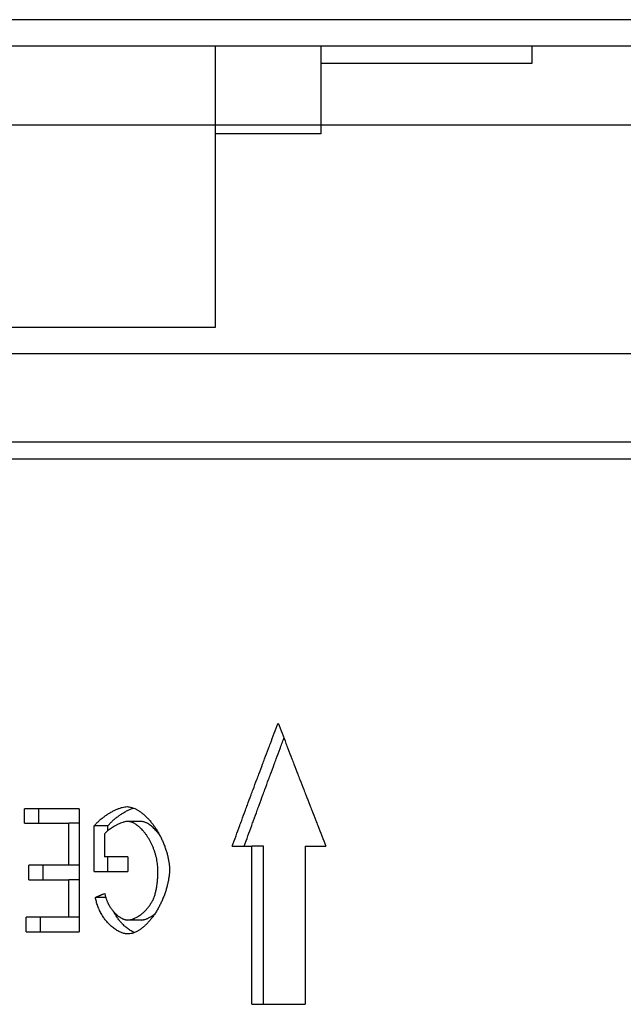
# Model space of a CAD drawing. Header units: millimetres. Extents: x 226749 to 325316, y -44191 to 40236.
# Tile 129 of 164: x 294120 to 294137, y 13235 to 13263. Entities that reach past the tile are written whole.
import ezdxf

# ---------------------------------------------------------------- set-up
doc = ezdxf.new("R2010")
doc.units = ezdxf.units.MM
doc.header["$LTSCALE"] = 100
doc.layers.add('K_URZĄDZENIA', color=4, linetype='Continuous')

# ---------------------------------------------------------------- blocks, each defined once
blk = doc.blocks.new('ZBIORNIK_RZUT')
at = {"layer": 'K_URZĄDZENIA'}
for p, q in [((148911.348, 96624.49), (148911.348, 96474.49)), ((148914.348, 96593.49), (148914.348, 96505.49)), ((148923.848, 96591.24), (148923.848, 96507.74)), ((148920.848, 96534.567), (148920.848, 96518.275)), ((148923.348, 96509.74), (148923.348, 96534.567)), ((148934.848, 96523.09), (148934.848, 96523.675)), ((148934.848, 96523.09), (148939.348, 96523.09)), ((148939.348, 96521.571), (148939.348, 96523.09)), ((148934.848, 96521.905), (148934.848, 96521.571)), ((148934.848, 96521.018), (148934.848, 96521.571)), ((148939.348, 96521.571), (148934.848, 96521.571)), ((148920.848, 96518.275), (148920.848, 96506.99)), ((148934.146, 96518.424), (148934.146, 96518.048)), ((148936.95, 96518.428), (148936.95, 96518.051)), ((148935.157, 96518.051), (148935.157, 96517.385)), ((148935.157, 96518.051), (148935.571, 96518.051)), ((148935.571, 96517.097), (148935.571, 96518.051)), ((148934.274, 96517.485), (148934.274, 96517.097)), ((148936.307, 96517.424), (148936.307, 96517.131)), ((148934.509, 96517.385), (148935.157, 96517.385)), ((148935.571, 96517.097), (148934.274, 96517.097)), ((148933.786, 96516.664), (148933.786, 96515.114)), ((148933.786, 96516.664), (148937.286, 96516.664)), ((148934.2, 96516.664), (148934.2, 96516.379)), ((148935.389, 96516.664), (148935.389, 96516.379)), ((148935.803, 96516.664), (148935.803, 96516.379)), ((148936.873, 96516.664), (148936.873, 96516.379)), ((148937.286, 96515.159), (148937.286, 96516.664)), ((148934.2, 96515.114), (148934.2, 96516.379)), ((148935.389, 96516.379), (148934.2, 96516.379)), ((148935.389, 96516.379), (148935.389, 96515.234)), ((148935.803, 96515.234), (148935.803, 96516.379)), ((148936.873, 96516.379), (148935.803, 96516.379)), ((148936.873, 96516.379), (148936.873, 96515.159)), ((148935.803, 96515.234), (148935.389, 96515.234)), ((148934.2, 96515.114), (148933.786, 96515.114)), ((148937.286, 96515.159), (148936.873, 96515.159))]:
    blk.add_line(p, q, dxfattribs=at)
for points, knots in [([(148931.348, 96522.323), (148931.445, 96522.359), (148931.542, 96522.396), (148931.639, 96522.433), (148931.736, 96522.47), (148931.834, 96522.508), (148931.931, 96522.545), (148931.979, 96522.563), (148932.028, 96522.582), (148932.077, 96522.6), (148932.174, 96522.638), (148932.271, 96522.675), (148932.368, 96522.712), (148932.417, 96522.731), (148932.466, 96522.749), (148932.514, 96522.768), (148932.611, 96522.805), (148932.709, 96522.843), (148932.806, 96522.88), (148932.854, 96522.899), (148932.903, 96522.918), (148932.952, 96522.937), (148933.049, 96522.974), (148933.146, 96523.012), (148933.243, 96523.049), (148933.292, 96523.068), (148933.341, 96523.087), (148933.389, 96523.106), (148933.486, 96523.143), (148933.584, 96523.181), (148933.681, 96523.219), (148933.729, 96523.238), (148933.778, 96523.257), (148933.827, 96523.276), (148933.924, 96523.313), (148934.021, 96523.351), (148934.118, 96523.389), (148934.167, 96523.408), (148934.216, 96523.427), (148934.264, 96523.446), (148934.361, 96523.484), (148934.459, 96523.522), (148934.556, 96523.56), (148934.653, 96523.599), (148934.75, 96523.637), (148934.848, 96523.675)], [0, 0, 0, 0, 0.0326093, 0.0326093, 0.0326093, 0.0652186, 0.0652186, 0.0652186, 0.0815233, 0.0815233, 0.0815233, 0.1141326, 0.1141326, 0.1141326, 0.1304373, 0.1304373, 0.1304373, 0.1630466, 0.1630466, 0.1630466, 0.1793513, 0.1793513, 0.1793513, 0.2119606, 0.2119606, 0.2119606, 0.2282653, 0.2282653, 0.2282653, 0.2608746, 0.2608746, 0.2608746, 0.2771793, 0.2771793, 0.2771793, 0.3097886, 0.3097886, 0.3097886, 0.3260932, 0.3260932, 0.3260932, 0.3587026, 0.3587026, 0.3587026, 0.3913119, 0.3913119, 0.3913119, 0.3913119]), ([(148934.848, 96521.359), (148934.75, 96521.394), (148934.653, 96521.429), (148934.556, 96521.465), (148934.459, 96521.5), (148934.361, 96521.535), (148934.264, 96521.57), (148934.216, 96521.588), (148934.167, 96521.606), (148934.118, 96521.624), (148934.021, 96521.659), (148933.924, 96521.694), (148933.827, 96521.73), (148933.778, 96521.748), (148933.729, 96521.765), (148933.681, 96521.783), (148933.584, 96521.819), (148933.486, 96521.854), (148933.389, 96521.89), (148933.341, 96521.908), (148933.292, 96521.926), (148933.243, 96521.944), (148933.146, 96521.98), (148933.049, 96522.015), (148932.952, 96522.051), (148932.903, 96522.069), (148932.854, 96522.087), (148932.806, 96522.105), (148932.709, 96522.141), (148932.611, 96522.177), (148932.514, 96522.213), (148932.466, 96522.231), (148932.417, 96522.249), (148932.368, 96522.267), (148932.271, 96522.303), (148932.174, 96522.339), (148932.077, 96522.375), (148932.028, 96522.394), (148931.979, 96522.412), (148931.931, 96522.43), (148931.88, 96522.449), (148931.829, 96522.468), (148931.779, 96522.487)], [0, 0, 0, 0, 0.0326093, 0.0326093, 0.0326093, 0.0652186, 0.0652186, 0.0652186, 0.0815233, 0.0815233, 0.0815233, 0.1141326, 0.1141326, 0.1141326, 0.1304373, 0.1304373, 0.1304373, 0.1630466, 0.1630466, 0.1630466, 0.1793513, 0.1793513, 0.1793513, 0.2119606, 0.2119606, 0.2119606, 0.2282653, 0.2282653, 0.2282653, 0.2608746, 0.2608746, 0.2608746, 0.2771793, 0.2771793, 0.2771793, 0.3097886, 0.3097886, 0.3097886, 0.3260932, 0.3260932, 0.3260932, 0.3431182, 0.3431182, 0.3431182, 0.3431182]), ([(148934.848, 96521.018), (148934.75, 96521.054), (148934.653, 96521.089), (148934.556, 96521.125), (148934.459, 96521.161), (148934.361, 96521.196), (148934.264, 96521.232), (148934.216, 96521.25), (148934.167, 96521.268), (148934.118, 96521.286), (148934.021, 96521.322), (148933.924, 96521.357), (148933.827, 96521.393), (148933.778, 96521.411), (148933.729, 96521.429), (148933.681, 96521.447), (148933.584, 96521.483), (148933.486, 96521.519), (148933.389, 96521.556), (148933.341, 96521.574), (148933.292, 96521.592), (148933.243, 96521.61), (148933.146, 96521.646), (148933.049, 96521.682), (148932.952, 96521.719), (148932.903, 96521.737), (148932.854, 96521.755), (148932.806, 96521.773), (148932.709, 96521.809), (148932.611, 96521.846), (148932.514, 96521.882), (148932.466, 96521.901), (148932.417, 96521.919), (148932.368, 96521.937), (148932.271, 96521.974), (148932.174, 96522.01), (148932.077, 96522.047), (148932.028, 96522.065), (148931.979, 96522.083), (148931.931, 96522.102), (148931.834, 96522.138), (148931.736, 96522.175), (148931.639, 96522.212), (148931.542, 96522.249), (148931.445, 96522.286), (148931.348, 96522.323)], [0, 0, 0, 0, 0.0326093, 0.0326093, 0.0326093, 0.0652186, 0.0652186, 0.0652186, 0.0815233, 0.0815233, 0.0815233, 0.1141326, 0.1141326, 0.1141326, 0.1304373, 0.1304373, 0.1304373, 0.1630466, 0.1630466, 0.1630466, 0.1793513, 0.1793513, 0.1793513, 0.2119606, 0.2119606, 0.2119606, 0.2282653, 0.2282653, 0.2282653, 0.2608746, 0.2608746, 0.2608746, 0.2771793, 0.2771793, 0.2771793, 0.3097886, 0.3097886, 0.3097886, 0.3260932, 0.3260932, 0.3260932, 0.3587026, 0.3587026, 0.3587026, 0.3913119, 0.3913119, 0.3913119, 0.3913119]), ([(148933.727, 96518.03), (148933.727, 96518.049), (148933.729, 96518.069), (148933.732, 96518.089), (148933.735, 96518.109), (148933.74, 96518.13), (148933.746, 96518.151), (148933.749, 96518.162), (148933.752, 96518.173), (148933.756, 96518.184), (148933.764, 96518.206), (148933.773, 96518.228), (148933.783, 96518.25), (148933.788, 96518.262), (148933.794, 96518.273), (148933.8, 96518.285), (148933.812, 96518.307), (148933.825, 96518.331), (148933.84, 96518.354), (148933.847, 96518.366), (148933.855, 96518.377), (148933.863, 96518.389), (148933.879, 96518.412), (148933.896, 96518.436), (148933.915, 96518.459), (148933.924, 96518.471), (148933.934, 96518.483), (148933.944, 96518.495), (148933.964, 96518.518), (148933.985, 96518.542), (148934.007, 96518.565), (148934.018, 96518.576), (148934.03, 96518.588), (148934.041, 96518.6), (148934.065, 96518.623), (148934.089, 96518.645), (148934.115, 96518.668), (148934.128, 96518.679), (148934.141, 96518.69), (148934.154, 96518.701), (148934.181, 96518.724), (148934.208, 96518.746), (148934.237, 96518.767), (148934.251, 96518.778), (148934.266, 96518.788), (148934.28, 96518.799), (148934.31, 96518.82), (148934.34, 96518.84), (148934.371, 96518.86), (148934.386, 96518.87), (148934.402, 96518.88), (148934.418, 96518.889), (148934.45, 96518.909), (148934.482, 96518.927), (148934.515, 96518.945), (148934.531, 96518.954), (148934.548, 96518.963), (148934.564, 96518.972), (148934.598, 96518.989), (148934.632, 96519.006), (148934.666, 96519.022), (148934.683, 96519.03), (148934.7, 96519.037), (148934.718, 96519.045), (148934.752, 96519.06), (148934.787, 96519.074), (148934.822, 96519.088), (148934.839, 96519.095), (148934.857, 96519.101), (148934.875, 96519.107), (148934.91, 96519.12), (148934.945, 96519.132), (148934.98, 96519.143), (148934.997, 96519.148), (148935.015, 96519.153), (148935.032, 96519.158), (148935.067, 96519.168), (148935.102, 96519.177), (148935.136, 96519.185), (148935.153, 96519.189), (148935.171, 96519.193), (148935.187, 96519.196), (148935.221, 96519.203), (148935.255, 96519.21), (148935.288, 96519.215), (148935.304, 96519.217), (148935.321, 96519.219), (148935.337, 96519.221), (148935.369, 96519.226), (148935.401, 96519.229), (148935.431, 96519.231), (148935.462, 96519.233), (148935.492, 96519.234), (148935.52, 96519.234)], [0, 0, 0, 0, 0.041667, 0.041667, 0.041667, 0.083333, 0.083333, 0.083333, 0.104167, 0.104167, 0.104167, 0.145833, 0.145833, 0.145833, 0.166667, 0.166667, 0.166667, 0.208333, 0.208333, 0.208333, 0.229167, 0.229167, 0.229167, 0.270833, 0.270833, 0.270833, 0.291667, 0.291667, 0.291667, 0.333333, 0.333333, 0.333333, 0.354167, 0.354167, 0.354167, 0.395833, 0.395833, 0.395833, 0.416667, 0.416667, 0.416667, 0.458333, 0.458333, 0.458333, 0.479167, 0.479167, 0.479167, 0.520833, 0.520833, 0.520833, 0.541667, 0.541667, 0.541667, 0.583333, 0.583333, 0.583333, 0.604167, 0.604167, 0.604167, 0.645833, 0.645833, 0.645833, 0.666667, 0.666667, 0.666667, 0.708333, 0.708333, 0.708333, 0.729167, 0.729167, 0.729167, 0.770833, 0.770833, 0.770833, 0.791667, 0.791667, 0.791667, 0.833333, 0.833333, 0.833333, 0.854167, 0.854167, 0.854167, 0.895833, 0.895833, 0.895833, 0.916667, 0.916667, 0.916667, 0.958333, 0.958333, 0.958333, 1, 1, 1, 1]), ([(148935.52, 96519.234), (148935.549, 96519.234), (148935.578, 96519.233), (148935.609, 96519.231), (148935.64, 96519.229), (148935.672, 96519.226), (148935.705, 96519.222), (148935.721, 96519.22), (148935.737, 96519.217), (148935.754, 96519.215), (148935.788, 96519.21), (148935.822, 96519.204), (148935.857, 96519.197), (148935.874, 96519.193), (148935.892, 96519.19), (148935.909, 96519.186), (148935.944, 96519.178), (148935.98, 96519.169), (148936.016, 96519.159), (148936.034, 96519.154), (148936.052, 96519.149), (148936.07, 96519.144), (148936.106, 96519.133), (148936.142, 96519.122), (148936.178, 96519.11), (148936.196, 96519.103), (148936.214, 96519.097), (148936.232, 96519.091), (148936.268, 96519.077), (148936.304, 96519.063), (148936.34, 96519.049), (148936.358, 96519.041), (148936.375, 96519.034), (148936.393, 96519.026), (148936.428, 96519.011), (148936.463, 96518.994), (148936.497, 96518.977), (148936.515, 96518.969), (148936.532, 96518.96), (148936.549, 96518.952), (148936.582, 96518.934), (148936.616, 96518.916), (148936.648, 96518.897), (148936.664, 96518.888), (148936.681, 96518.878), (148936.696, 96518.868), (148936.728, 96518.849), (148936.759, 96518.829), (148936.789, 96518.809), (148936.804, 96518.799), (148936.819, 96518.788), (148936.834, 96518.778), (148936.863, 96518.757), (148936.891, 96518.736), (148936.918, 96518.714), (148936.932, 96518.704), (148936.945, 96518.693), (148936.958, 96518.682), (148936.984, 96518.66), (148937.009, 96518.638), (148937.033, 96518.615), (148937.045, 96518.604), (148937.056, 96518.593), (148937.068, 96518.581), (148937.09, 96518.559), (148937.112, 96518.536), (148937.132, 96518.513), (148937.142, 96518.501), (148937.152, 96518.49), (148937.161, 96518.478), (148937.18, 96518.455), (148937.197, 96518.432), (148937.213, 96518.409), (148937.221, 96518.398), (148937.229, 96518.386), (148937.236, 96518.375), (148937.251, 96518.352), (148937.264, 96518.329), (148937.276, 96518.307), (148937.282, 96518.296), (148937.288, 96518.284), (148937.293, 96518.273), (148937.303, 96518.251), (148937.312, 96518.229), (148937.32, 96518.207), (148937.323, 96518.196), (148937.327, 96518.185), (148937.33, 96518.175), (148937.336, 96518.153), (148937.34, 96518.133), (148937.343, 96518.112), (148937.346, 96518.092), (148937.348, 96518.072), (148937.348, 96518.053)], [0, 0, 0, 0, 0.041667, 0.041667, 0.041667, 0.083333, 0.083333, 0.083333, 0.104167, 0.104167, 0.104167, 0.145833, 0.145833, 0.145833, 0.166667, 0.166667, 0.166667, 0.208333, 0.208333, 0.208333, 0.229167, 0.229167, 0.229167, 0.270833, 0.270833, 0.270833, 0.291667, 0.291667, 0.291667, 0.333333, 0.333333, 0.333333, 0.354167, 0.354167, 0.354167, 0.395833, 0.395833, 0.395833, 0.416667, 0.416667, 0.416667, 0.458333, 0.458333, 0.458333, 0.479167, 0.479167, 0.479167, 0.520833, 0.520833, 0.520833, 0.541667, 0.541667, 0.541667, 0.583333, 0.583333, 0.583333, 0.604167, 0.604167, 0.604167, 0.645833, 0.645833, 0.645833, 0.666667, 0.666667, 0.666667, 0.708333, 0.708333, 0.708333, 0.729167, 0.729167, 0.729167, 0.770833, 0.770833, 0.770833, 0.791667, 0.791667, 0.791667, 0.833333, 0.833333, 0.833333, 0.854167, 0.854167, 0.854167, 0.895833, 0.895833, 0.895833, 0.916667, 0.916667, 0.916667, 0.958333, 0.958333, 0.958333, 1, 1, 1, 1]), ([(148934.579, 96518.979), (148934.568, 96518.973), (148934.558, 96518.966), (148934.549, 96518.959), (148934.537, 96518.952), (148934.527, 96518.944), (148934.516, 96518.937), (148934.495, 96518.921), (148934.474, 96518.906), (148934.454, 96518.89), (148934.445, 96518.882), (148934.435, 96518.874), (148934.425, 96518.866), (148934.407, 96518.85), (148934.388, 96518.834), (148934.371, 96518.818), (148934.363, 96518.81), (148934.354, 96518.801), (148934.346, 96518.793), (148934.33, 96518.777), (148934.315, 96518.76), (148934.3, 96518.744), (148934.293, 96518.736), (148934.286, 96518.727), (148934.279, 96518.719), (148934.266, 96518.702), (148934.253, 96518.686), (148934.242, 96518.67), (148934.236, 96518.661), (148934.231, 96518.653), (148934.225, 96518.645), (148934.215, 96518.629), (148934.205, 96518.613), (148934.197, 96518.597), (148934.193, 96518.589), (148934.189, 96518.581), (148934.185, 96518.573), (148934.178, 96518.558), (148934.171, 96518.543), (148934.166, 96518.528), (148934.163, 96518.52), (148934.161, 96518.513), (148934.159, 96518.506), (148934.155, 96518.491), (148934.152, 96518.477), (148934.149, 96518.463), (148934.147, 96518.45), (148934.146, 96518.437), (148934.146, 96518.424)], [0.5021936, 0.5021936, 0.5021936, 0.5021936, 0.5208333, 0.5208333, 0.5208333, 0.5416667, 0.5416667, 0.5416667, 0.5833333, 0.5833333, 0.5833333, 0.6041667, 0.6041667, 0.6041667, 0.6458333, 0.6458333, 0.6458333, 0.6666667, 0.6666667, 0.6666667, 0.7083333, 0.7083333, 0.7083333, 0.7291667, 0.7291667, 0.7291667, 0.7708333, 0.7708333, 0.7708333, 0.7916667, 0.7916667, 0.7916667, 0.8333333, 0.8333333, 0.8333333, 0.8541667, 0.8541667, 0.8541667, 0.8958333, 0.8958333, 0.8958333, 0.9166667, 0.9166667, 0.9166667, 0.9583333, 0.9583333, 0.9583333, 1, 1, 1, 1]), ([(148935.549, 96518.907), (148935.524, 96518.907), (148935.497, 96518.906), (148935.47, 96518.904), (148935.443, 96518.903), (148935.416, 96518.901), (148935.388, 96518.898), (148935.374, 96518.896), (148935.36, 96518.894), (148935.346, 96518.893), (148935.318, 96518.889), (148935.29, 96518.884), (148935.262, 96518.879), (148935.248, 96518.877), (148935.234, 96518.874), (148935.219, 96518.871), (148935.191, 96518.865), (148935.163, 96518.858), (148935.134, 96518.851), (148935.12, 96518.847), (148935.106, 96518.844), (148935.092, 96518.84), (148935.063, 96518.832), (148935.035, 96518.823), (148935.007, 96518.814), (148934.993, 96518.809), (148934.979, 96518.804), (148934.966, 96518.799), (148934.938, 96518.79), (148934.911, 96518.779), (148934.883, 96518.768), (148934.87, 96518.763), (148934.857, 96518.757), (148934.843, 96518.751), (148934.817, 96518.74), (148934.79, 96518.727), (148934.765, 96518.715), (148934.752, 96518.708), (148934.739, 96518.702), (148934.726, 96518.695), (148934.701, 96518.682), (148934.676, 96518.669), (148934.652, 96518.655), (148934.64, 96518.648), (148934.628, 96518.641), (148934.617, 96518.633), (148934.593, 96518.619), (148934.571, 96518.604), (148934.549, 96518.589), (148934.537, 96518.582), (148934.527, 96518.574), (148934.516, 96518.566), (148934.495, 96518.551), (148934.474, 96518.535), (148934.454, 96518.519), (148934.445, 96518.511), (148934.435, 96518.503), (148934.425, 96518.495), (148934.407, 96518.479), (148934.388, 96518.462), (148934.371, 96518.446), (148934.363, 96518.438), (148934.354, 96518.429), (148934.346, 96518.421), (148934.33, 96518.404), (148934.315, 96518.388), (148934.3, 96518.371), (148934.293, 96518.363), (148934.286, 96518.354), (148934.279, 96518.346), (148934.266, 96518.329), (148934.253, 96518.313), (148934.242, 96518.296), (148934.236, 96518.288), (148934.231, 96518.28), (148934.225, 96518.271), (148934.215, 96518.255), (148934.205, 96518.239), (148934.197, 96518.223), (148934.193, 96518.215), (148934.189, 96518.207), (148934.185, 96518.199), (148934.178, 96518.183), (148934.171, 96518.167), (148934.166, 96518.152), (148934.163, 96518.145), (148934.161, 96518.137), (148934.159, 96518.13), (148934.155, 96518.115), (148934.152, 96518.101), (148934.149, 96518.087), (148934.147, 96518.074), (148934.146, 96518.06), (148934.146, 96518.048)], [0, 0, 0, 0, 0.041667, 0.041667, 0.041667, 0.083333, 0.083333, 0.083333, 0.104167, 0.104167, 0.104167, 0.145833, 0.145833, 0.145833, 0.166667, 0.166667, 0.166667, 0.208333, 0.208333, 0.208333, 0.229167, 0.229167, 0.229167, 0.270833, 0.270833, 0.270833, 0.291667, 0.291667, 0.291667, 0.333333, 0.333333, 0.333333, 0.354167, 0.354167, 0.354167, 0.395833, 0.395833, 0.395833, 0.416667, 0.416667, 0.416667, 0.458333, 0.458333, 0.458333, 0.479167, 0.479167, 0.479167, 0.520833, 0.520833, 0.520833, 0.541667, 0.541667, 0.541667, 0.583333, 0.583333, 0.583333, 0.604167, 0.604167, 0.604167, 0.645833, 0.645833, 0.645833, 0.666667, 0.666667, 0.666667, 0.708333, 0.708333, 0.708333, 0.729167, 0.729167, 0.729167, 0.770833, 0.770833, 0.770833, 0.791667, 0.791667, 0.791667, 0.833333, 0.833333, 0.833333, 0.854167, 0.854167, 0.854167, 0.895833, 0.895833, 0.895833, 0.916667, 0.916667, 0.916667, 0.958333, 0.958333, 0.958333, 1, 1, 1, 1]), ([(148936.254, 96518.816), (148936.236, 96518.821), (148936.217, 96518.826), (148936.199, 96518.831), (148936.181, 96518.835), (148936.162, 96518.84), (148936.144, 96518.844), (148936.134, 96518.846), (148936.125, 96518.848), (148936.116, 96518.85), (148936.097, 96518.854), (148936.078, 96518.858), (148936.059, 96518.861), (148936.05, 96518.863), (148936.04, 96518.865), (148936.031, 96518.866), (148936.012, 96518.87), (148935.993, 96518.873), (148935.973, 96518.876), (148935.964, 96518.877), (148935.954, 96518.879), (148935.944, 96518.88), (148935.925, 96518.883), (148935.905, 96518.885), (148935.886, 96518.888), (148935.876, 96518.889), (148935.866, 96518.89), (148935.856, 96518.891), (148935.836, 96518.893), (148935.816, 96518.895), (148935.796, 96518.897), (148935.786, 96518.897), (148935.776, 96518.898), (148935.766, 96518.899), (148935.736, 96518.901), (148935.705, 96518.903), (148935.674, 96518.904), (148935.633, 96518.906), (148935.592, 96518.907), (148935.549, 96518.907)], [0, 0, 0, 0, 0.083333, 0.083333, 0.083333, 0.166667, 0.166667, 0.166667, 0.208333, 0.208333, 0.208333, 0.291667, 0.291667, 0.291667, 0.333333, 0.333333, 0.333333, 0.416667, 0.416667, 0.416667, 0.458333, 0.458333, 0.458333, 0.541667, 0.541667, 0.541667, 0.583333, 0.583333, 0.583333, 0.666667, 0.666667, 0.666667, 0.708333, 0.708333, 0.708333, 0.833333, 0.833333, 0.833333, 1, 1, 1, 1]), ([(148936.95, 96518.051), (148936.95, 96518.063), (148936.949, 96518.075), (148936.948, 96518.087), (148936.947, 96518.099), (148936.945, 96518.112), (148936.942, 96518.125), (148936.941, 96518.131), (148936.939, 96518.137), (148936.938, 96518.144), (148936.935, 96518.157), (148936.931, 96518.17), (148936.926, 96518.183), (148936.924, 96518.19), (148936.922, 96518.197), (148936.919, 96518.203), (148936.914, 96518.217), (148936.909, 96518.23), (148936.903, 96518.244), (148936.9, 96518.251), (148936.897, 96518.257), (148936.893, 96518.264), (148936.887, 96518.278), (148936.879, 96518.292), (148936.872, 96518.305), (148936.868, 96518.312), (148936.864, 96518.319), (148936.86, 96518.326), (148936.852, 96518.34), (148936.843, 96518.353), (148936.834, 96518.367), (148936.83, 96518.374), (148936.825, 96518.38), (148936.82, 96518.387), (148936.811, 96518.4), (148936.801, 96518.414), (148936.791, 96518.427), (148936.786, 96518.434), (148936.78, 96518.44), (148936.775, 96518.447), (148936.764, 96518.46), (148936.753, 96518.473), (148936.742, 96518.486), (148936.736, 96518.492), (148936.731, 96518.498), (148936.725, 96518.504), (148936.713, 96518.517), (148936.701, 96518.529), (148936.689, 96518.541), (148936.683, 96518.547), (148936.677, 96518.553), (148936.671, 96518.559), (148936.658, 96518.571), (148936.646, 96518.583), (148936.633, 96518.594), (148936.626, 96518.599), (148936.62, 96518.605), (148936.613, 96518.61), (148936.6, 96518.621), (148936.587, 96518.632), (148936.574, 96518.642), (148936.568, 96518.647), (148936.561, 96518.652), (148936.554, 96518.657), (148936.541, 96518.667), (148936.528, 96518.677), (148936.514, 96518.686), (148936.508, 96518.69), (148936.501, 96518.695), (148936.494, 96518.699), (148936.481, 96518.708), (148936.468, 96518.716), (148936.454, 96518.724), (148936.448, 96518.728), (148936.441, 96518.732), (148936.435, 96518.736), (148936.421, 96518.744), (148936.408, 96518.751), (148936.395, 96518.757), (148936.389, 96518.761), (148936.383, 96518.764), (148936.376, 96518.767), (148936.364, 96518.773), (148936.351, 96518.779), (148936.339, 96518.785), (148936.333, 96518.787), (148936.327, 96518.79), (148936.321, 96518.792), (148936.309, 96518.797), (148936.297, 96518.802), (148936.286, 96518.806), (148936.275, 96518.81), (148936.264, 96518.813), (148936.254, 96518.816)], [0, 0, 0, 0, 0.041667, 0.041667, 0.041667, 0.083333, 0.083333, 0.083333, 0.104167, 0.104167, 0.104167, 0.145833, 0.145833, 0.145833, 0.166667, 0.166667, 0.166667, 0.208333, 0.208333, 0.208333, 0.229167, 0.229167, 0.229167, 0.270833, 0.270833, 0.270833, 0.291667, 0.291667, 0.291667, 0.333333, 0.333333, 0.333333, 0.354167, 0.354167, 0.354167, 0.395833, 0.395833, 0.395833, 0.416667, 0.416667, 0.416667, 0.458333, 0.458333, 0.458333, 0.479167, 0.479167, 0.479167, 0.520833, 0.520833, 0.520833, 0.541667, 0.541667, 0.541667, 0.583333, 0.583333, 0.583333, 0.604167, 0.604167, 0.604167, 0.645833, 0.645833, 0.645833, 0.666667, 0.666667, 0.666667, 0.708333, 0.708333, 0.708333, 0.729167, 0.729167, 0.729167, 0.770833, 0.770833, 0.770833, 0.791667, 0.791667, 0.791667, 0.833333, 0.833333, 0.833333, 0.854167, 0.854167, 0.854167, 0.895833, 0.895833, 0.895833, 0.916667, 0.916667, 0.916667, 0.958333, 0.958333, 0.958333, 1, 1, 1, 1]), ([(148936.95, 96518.428), (148936.95, 96518.439), (148936.949, 96518.451), (148936.948, 96518.463), (148936.947, 96518.475), (148936.945, 96518.488), (148936.942, 96518.5), (148936.941, 96518.507), (148936.939, 96518.513), (148936.938, 96518.519), (148936.935, 96518.532), (148936.931, 96518.545), (148936.926, 96518.558), (148936.924, 96518.565), (148936.922, 96518.571), (148936.919, 96518.578), (148936.914, 96518.591), (148936.909, 96518.605), (148936.903, 96518.618), (148936.9, 96518.625), (148936.897, 96518.632), (148936.893, 96518.638), (148936.887, 96518.652), (148936.879, 96518.665), (148936.872, 96518.679), (148936.868, 96518.686), (148936.864, 96518.692), (148936.86, 96518.699), (148936.852, 96518.713), (148936.843, 96518.726), (148936.834, 96518.739), (148936.83, 96518.746), (148936.825, 96518.753), (148936.82, 96518.759), (148936.811, 96518.773), (148936.801, 96518.786), (148936.791, 96518.799), (148936.786, 96518.806), (148936.78, 96518.812), (148936.775, 96518.818)], [0, 0, 0, 0, 0.0416667, 0.0416667, 0.0416667, 0.0833333, 0.0833333, 0.0833333, 0.1041667, 0.1041667, 0.1041667, 0.1458333, 0.1458333, 0.1458333, 0.1666667, 0.1666667, 0.1666667, 0.2083333, 0.2083333, 0.2083333, 0.2291667, 0.2291667, 0.2291667, 0.2708333, 0.2708333, 0.2708333, 0.2916667, 0.2916667, 0.2916667, 0.3333333, 0.3333333, 0.3333333, 0.3541667, 0.3541667, 0.3541667, 0.3958333, 0.3958333, 0.3958333, 0.416332, 0.416332, 0.416332, 0.416332]), ([(148937.306, 96518.243), (148937.3, 96518.227), (148937.293, 96518.212), (148937.286, 96518.197), (148937.282, 96518.189), (148937.278, 96518.18), (148937.273, 96518.172), (148937.264, 96518.155), (148937.255, 96518.138), (148937.245, 96518.122), (148937.24, 96518.113), (148937.234, 96518.105), (148937.229, 96518.097), (148937.218, 96518.08), (148937.206, 96518.063), (148937.194, 96518.047), (148937.188, 96518.038), (148937.182, 96518.03), (148937.175, 96518.022), (148937.163, 96518.006), (148937.149, 96517.989), (148937.135, 96517.973), (148937.128, 96517.965), (148937.121, 96517.957), (148937.113, 96517.949), (148937.099, 96517.934), (148937.084, 96517.918), (148937.068, 96517.903), (148937.06, 96517.895), (148937.052, 96517.887), (148937.044, 96517.88), (148937.028, 96517.865), (148937.011, 96517.85), (148936.994, 96517.835), (148936.985, 96517.828), (148936.976, 96517.821), (148936.967, 96517.814), (148936.95, 96517.8), (148936.932, 96517.786), (148936.913, 96517.773), (148936.904, 96517.766), (148936.895, 96517.76), (148936.885, 96517.753), (148936.866, 96517.74), (148936.847, 96517.728), (148936.828, 96517.716), (148936.818, 96517.71), (148936.808, 96517.704), (148936.798, 96517.698), (148936.779, 96517.687), (148936.759, 96517.675), (148936.738, 96517.665), (148936.735, 96517.663), (148936.731, 96517.661), (148936.728, 96517.659)], [0.1699777, 0.1699777, 0.1699777, 0.1699777, 0.2083333, 0.2083333, 0.2083333, 0.2291667, 0.2291667, 0.2291667, 0.2708333, 0.2708333, 0.2708333, 0.2916667, 0.2916667, 0.2916667, 0.3333333, 0.3333333, 0.3333333, 0.3541667, 0.3541667, 0.3541667, 0.3958333, 0.3958333, 0.3958333, 0.4166667, 0.4166667, 0.4166667, 0.4583333, 0.4583333, 0.4583333, 0.4791667, 0.4791667, 0.4791667, 0.5208333, 0.5208333, 0.5208333, 0.5416667, 0.5416667, 0.5416667, 0.5833333, 0.5833333, 0.5833333, 0.6041667, 0.6041667, 0.6041667, 0.6458333, 0.6458333, 0.6458333, 0.6666667, 0.6666667, 0.6666667, 0.7083333, 0.7083333, 0.7083333, 0.7156863, 0.7156863, 0.7156863, 0.7156863]), ([(148934.274, 96517.097), (148934.252, 96517.115), (148934.229, 96517.135), (148934.206, 96517.156), (148934.184, 96517.177), (148934.161, 96517.199), (148934.139, 96517.223), (148934.128, 96517.235), (148934.117, 96517.247), (148934.106, 96517.26), (148934.085, 96517.285), (148934.063, 96517.311), (148934.042, 96517.337), (148934.032, 96517.351), (148934.022, 96517.364), (148934.012, 96517.378), (148933.991, 96517.406), (148933.972, 96517.434), (148933.953, 96517.462), (148933.943, 96517.477), (148933.934, 96517.491), (148933.925, 96517.506), (148933.907, 96517.535), (148933.89, 96517.564), (148933.874, 96517.593), (148933.866, 96517.608), (148933.858, 96517.622), (148933.85, 96517.637), (148933.835, 96517.666), (148933.821, 96517.695), (148933.809, 96517.724), (148933.802, 96517.738), (148933.796, 96517.752), (148933.791, 96517.766), (148933.779, 96517.795), (148933.769, 96517.822), (148933.761, 96517.849), (148933.756, 96517.862), (148933.753, 96517.876), (148933.749, 96517.889), (148933.742, 96517.915), (148933.737, 96517.94), (148933.733, 96517.963), (148933.729, 96517.987), (148933.727, 96518.009), (148933.727, 96518.03)], [0, 0, 0, 0, 0.083333, 0.083333, 0.083333, 0.166667, 0.166667, 0.166667, 0.208333, 0.208333, 0.208333, 0.291667, 0.291667, 0.291667, 0.333333, 0.333333, 0.333333, 0.416667, 0.416667, 0.416667, 0.458333, 0.458333, 0.458333, 0.541667, 0.541667, 0.541667, 0.583333, 0.583333, 0.583333, 0.666667, 0.666667, 0.666667, 0.708333, 0.708333, 0.708333, 0.791667, 0.791667, 0.791667, 0.833333, 0.833333, 0.833333, 0.916667, 0.916667, 0.916667, 1, 1, 1, 1]), ([(148934.274, 96517.485), (148934.252, 96517.503), (148934.229, 96517.522), (148934.206, 96517.543), (148934.184, 96517.564), (148934.161, 96517.586), (148934.139, 96517.61), (148934.128, 96517.621), (148934.117, 96517.633), (148934.106, 96517.646), (148934.085, 96517.67), (148934.063, 96517.696), (148934.042, 96517.722), (148934.032, 96517.736), (148934.022, 96517.749), (148934.012, 96517.763), (148933.991, 96517.79), (148933.972, 96517.818), (148933.953, 96517.846), (148933.943, 96517.86), (148933.934, 96517.874), (148933.925, 96517.889), (148933.907, 96517.917), (148933.89, 96517.946), (148933.874, 96517.975), (148933.866, 96517.989), (148933.858, 96518.004), (148933.85, 96518.018), (148933.835, 96518.047), (148933.821, 96518.076), (148933.809, 96518.104), (148933.802, 96518.118), (148933.796, 96518.132), (148933.791, 96518.146), (148933.782, 96518.168), (148933.774, 96518.19), (148933.766, 96518.211)], [0, 0, 0, 0, 0.0833333, 0.0833333, 0.0833333, 0.1666667, 0.1666667, 0.1666667, 0.2083333, 0.2083333, 0.2083333, 0.2916667, 0.2916667, 0.2916667, 0.3333333, 0.3333333, 0.3333333, 0.4166667, 0.4166667, 0.4166667, 0.4583333, 0.4583333, 0.4583333, 0.5416667, 0.5416667, 0.5416667, 0.5833333, 0.5833333, 0.5833333, 0.6666667, 0.6666667, 0.6666667, 0.7083333, 0.7083333, 0.7083333, 0.7743166, 0.7743166, 0.7743166, 0.7743166]), ([(148934.146, 96518.048), (148934.146, 96518.031), (148934.148, 96518.014), (148934.151, 96517.995), (148934.154, 96517.976), (148934.158, 96517.956), (148934.164, 96517.936), (148934.167, 96517.926), (148934.17, 96517.916), (148934.173, 96517.905), (148934.18, 96517.884), (148934.188, 96517.863), (148934.197, 96517.841), (148934.202, 96517.83), (148934.206, 96517.819), (148934.211, 96517.808), (148934.221, 96517.786), (148934.232, 96517.764), (148934.243, 96517.742), (148934.249, 96517.731), (148934.254, 96517.72), (148934.26, 96517.709), (148934.272, 96517.687), (148934.285, 96517.666), (148934.298, 96517.644), (148934.304, 96517.634), (148934.31, 96517.624), (148934.317, 96517.613), (148934.33, 96517.593), (148934.343, 96517.573), (148934.357, 96517.554), (148934.364, 96517.544), (148934.37, 96517.535), (148934.377, 96517.526), (148934.391, 96517.508), (148934.404, 96517.491), (148934.417, 96517.475), (148934.424, 96517.468), (148934.43, 96517.46), (148934.437, 96517.453), (148934.45, 96517.438), (148934.462, 96517.425), (148934.474, 96517.414), (148934.487, 96517.403), (148934.498, 96517.393), (148934.509, 96517.385)], [0, 0, 0, 0, 0.083333, 0.083333, 0.083333, 0.166667, 0.166667, 0.166667, 0.208333, 0.208333, 0.208333, 0.291667, 0.291667, 0.291667, 0.333333, 0.333333, 0.333333, 0.416667, 0.416667, 0.416667, 0.458333, 0.458333, 0.458333, 0.541667, 0.541667, 0.541667, 0.583333, 0.583333, 0.583333, 0.666667, 0.666667, 0.666667, 0.708333, 0.708333, 0.708333, 0.791667, 0.791667, 0.791667, 0.833333, 0.833333, 0.833333, 0.916667, 0.916667, 0.916667, 1, 1, 1, 1]), ([(148936.192, 96517.395), (148936.207, 96517.398), (148936.222, 96517.401), (148936.237, 96517.405), (148936.252, 96517.408), (148936.267, 96517.412), (148936.283, 96517.417), (148936.29, 96517.419), (148936.298, 96517.421), (148936.305, 96517.423), (148936.321, 96517.428), (148936.336, 96517.433), (148936.351, 96517.438), (148936.359, 96517.441), (148936.366, 96517.443), (148936.374, 96517.446), (148936.389, 96517.452), (148936.404, 96517.458), (148936.419, 96517.464), (148936.427, 96517.467), (148936.434, 96517.47), (148936.442, 96517.474), (148936.457, 96517.481), (148936.472, 96517.488), (148936.487, 96517.495), (148936.494, 96517.499), (148936.501, 96517.502), (148936.509, 96517.506), (148936.523, 96517.514), (148936.538, 96517.522), (148936.552, 96517.53), (148936.559, 96517.534), (148936.566, 96517.539), (148936.573, 96517.543), (148936.587, 96517.552), (148936.601, 96517.561), (148936.615, 96517.57), (148936.621, 96517.574), (148936.628, 96517.579), (148936.635, 96517.584), (148936.648, 96517.593), (148936.661, 96517.603), (148936.674, 96517.613), (148936.68, 96517.618), (148936.686, 96517.623), (148936.693, 96517.629), (148936.705, 96517.639), (148936.717, 96517.649), (148936.729, 96517.66), (148936.735, 96517.666), (148936.74, 96517.671), (148936.746, 96517.676), (148936.757, 96517.687), (148936.768, 96517.699), (148936.779, 96517.71), (148936.784, 96517.715), (148936.79, 96517.721), (148936.795, 96517.727), (148936.805, 96517.738), (148936.815, 96517.75), (148936.824, 96517.762), (148936.829, 96517.767), (148936.833, 96517.773), (148936.838, 96517.779), (148936.847, 96517.791), (148936.855, 96517.803), (148936.863, 96517.815), (148936.867, 96517.821), (148936.871, 96517.827), (148936.874, 96517.833), (148936.882, 96517.845), (148936.889, 96517.856), (148936.895, 96517.868), (148936.898, 96517.874), (148936.902, 96517.88), (148936.904, 96517.886), (148936.91, 96517.898), (148936.916, 96517.91), (148936.921, 96517.921), (148936.923, 96517.927), (148936.925, 96517.933), (148936.927, 96517.939), (148936.932, 96517.95), (148936.935, 96517.962), (148936.938, 96517.973), (148936.94, 96517.978), (148936.941, 96517.984), (148936.942, 96517.989), (148936.945, 96518), (148936.947, 96518.011), (148936.948, 96518.021), (148936.949, 96518.032), (148936.95, 96518.042), (148936.95, 96518.051)], [0, 0, 0, 0, 0.041667, 0.041667, 0.041667, 0.083333, 0.083333, 0.083333, 0.104167, 0.104167, 0.104167, 0.145833, 0.145833, 0.145833, 0.166667, 0.166667, 0.166667, 0.208333, 0.208333, 0.208333, 0.229167, 0.229167, 0.229167, 0.270833, 0.270833, 0.270833, 0.291667, 0.291667, 0.291667, 0.333333, 0.333333, 0.333333, 0.354167, 0.354167, 0.354167, 0.395833, 0.395833, 0.395833, 0.416667, 0.416667, 0.416667, 0.458333, 0.458333, 0.458333, 0.479167, 0.479167, 0.479167, 0.520833, 0.520833, 0.520833, 0.541667, 0.541667, 0.541667, 0.583333, 0.583333, 0.583333, 0.604167, 0.604167, 0.604167, 0.645833, 0.645833, 0.645833, 0.666667, 0.666667, 0.666667, 0.708333, 0.708333, 0.708333, 0.729167, 0.729167, 0.729167, 0.770833, 0.770833, 0.770833, 0.791667, 0.791667, 0.791667, 0.833333, 0.833333, 0.833333, 0.854167, 0.854167, 0.854167, 0.895833, 0.895833, 0.895833, 0.916667, 0.916667, 0.916667, 0.958333, 0.958333, 0.958333, 1, 1, 1, 1]), ([(148937.348, 96518.053), (148937.348, 96518.039), (148937.347, 96518.025), (148937.345, 96518.01), (148937.343, 96517.995), (148937.341, 96517.98), (148937.337, 96517.964), (148937.336, 96517.957), (148937.334, 96517.949), (148937.332, 96517.941), (148937.328, 96517.925), (148937.323, 96517.909), (148937.317, 96517.892), (148937.314, 96517.884), (148937.311, 96517.876), (148937.308, 96517.868), (148937.301, 96517.851), (148937.294, 96517.834), (148937.286, 96517.818), (148937.282, 96517.809), (148937.278, 96517.801), (148937.273, 96517.792), (148937.264, 96517.775), (148937.255, 96517.758), (148937.245, 96517.742), (148937.24, 96517.733), (148937.234, 96517.725), (148937.229, 96517.716), (148937.218, 96517.699), (148937.206, 96517.682), (148937.194, 96517.666), (148937.188, 96517.657), (148937.182, 96517.649), (148937.175, 96517.641), (148937.163, 96517.624), (148937.149, 96517.608), (148937.135, 96517.591), (148937.128, 96517.583), (148937.121, 96517.575), (148937.113, 96517.567), (148937.099, 96517.551), (148937.084, 96517.535), (148937.068, 96517.52), (148937.06, 96517.512), (148937.052, 96517.504), (148937.044, 96517.497), (148937.028, 96517.481), (148937.011, 96517.466), (148936.994, 96517.452), (148936.985, 96517.444), (148936.976, 96517.437), (148936.967, 96517.43), (148936.95, 96517.416), (148936.932, 96517.402), (148936.913, 96517.389), (148936.904, 96517.382), (148936.895, 96517.375), (148936.885, 96517.369), (148936.866, 96517.356), (148936.847, 96517.343), (148936.828, 96517.331), (148936.818, 96517.325), (148936.808, 96517.319), (148936.798, 96517.313), (148936.779, 96517.301), (148936.759, 96517.29), (148936.738, 96517.279), (148936.728, 96517.274), (148936.718, 96517.268), (148936.708, 96517.263), (148936.688, 96517.253), (148936.667, 96517.243), (148936.646, 96517.234), (148936.636, 96517.229), (148936.626, 96517.225), (148936.615, 96517.22), (148936.595, 96517.212), (148936.574, 96517.204), (148936.553, 96517.196), (148936.542, 96517.192), (148936.532, 96517.188), (148936.522, 96517.185), (148936.501, 96517.178), (148936.48, 96517.171), (148936.459, 96517.165), (148936.449, 96517.162), (148936.439, 96517.159), (148936.428, 96517.157), (148936.408, 96517.151), (148936.387, 96517.146), (148936.367, 96517.142), (148936.347, 96517.138), (148936.327, 96517.134), (148936.307, 96517.131)], [0, 0, 0, 0, 0.041667, 0.041667, 0.041667, 0.083333, 0.083333, 0.083333, 0.104167, 0.104167, 0.104167, 0.145833, 0.145833, 0.145833, 0.166667, 0.166667, 0.166667, 0.208333, 0.208333, 0.208333, 0.229167, 0.229167, 0.229167, 0.270833, 0.270833, 0.270833, 0.291667, 0.291667, 0.291667, 0.333333, 0.333333, 0.333333, 0.354167, 0.354167, 0.354167, 0.395833, 0.395833, 0.395833, 0.416667, 0.416667, 0.416667, 0.458333, 0.458333, 0.458333, 0.479167, 0.479167, 0.479167, 0.520833, 0.520833, 0.520833, 0.541667, 0.541667, 0.541667, 0.583333, 0.583333, 0.583333, 0.604167, 0.604167, 0.604167, 0.645833, 0.645833, 0.645833, 0.666667, 0.666667, 0.666667, 0.708333, 0.708333, 0.708333, 0.729167, 0.729167, 0.729167, 0.770833, 0.770833, 0.770833, 0.791667, 0.791667, 0.791667, 0.833333, 0.833333, 0.833333, 0.854167, 0.854167, 0.854167, 0.895833, 0.895833, 0.895833, 0.916667, 0.916667, 0.916667, 0.958333, 0.958333, 0.958333, 1, 1, 1, 1]), ([(148935.571, 96517.485), (148935.535, 96517.485), (148935.499, 96517.485), (148935.463, 96517.485), (148935.409, 96517.485), (148935.355, 96517.485), (148935.301, 96517.485), (148935.265, 96517.485), (148935.229, 96517.485), (148935.193, 96517.485), (148935.181, 96517.485), (148935.169, 96517.485), (148935.157, 96517.485)], [0, 0, 0, 0, 0.01080412, 0.01080412, 0.01080412, 0.02701029, 0.02701029, 0.02701029, 0.0378144, 0.0378144, 0.0378144, 0.04134908, 0.04134908, 0.04134908, 0.04134908]), ([(148936.307, 96517.131), (148936.304, 96517.138), (148936.301, 96517.145), (148936.298, 96517.153), (148936.294, 96517.16), (148936.291, 96517.167), (148936.288, 96517.175), (148936.286, 96517.178), (148936.285, 96517.182), (148936.283, 96517.186), (148936.28, 96517.193), (148936.277, 96517.2), (148936.274, 96517.208), (148936.272, 96517.211), (148936.27, 96517.215), (148936.269, 96517.219), (148936.266, 96517.226), (148936.262, 96517.233), (148936.259, 96517.241), (148936.258, 96517.244), (148936.256, 96517.248), (148936.255, 96517.252), (148936.251, 96517.259), (148936.248, 96517.266), (148936.245, 96517.274), (148936.243, 96517.277), (148936.242, 96517.281), (148936.24, 96517.285), (148936.237, 96517.292), (148936.234, 96517.299), (148936.231, 96517.307), (148936.229, 96517.31), (148936.227, 96517.314), (148936.226, 96517.318), (148936.221, 96517.329), (148936.216, 96517.34), (148936.212, 96517.351), (148936.205, 96517.366), (148936.199, 96517.381), (148936.192, 96517.395)], [0, 0, 0, 0, 0.00359732, 0.00359732, 0.00359732, 0.00719464, 0.00719464, 0.00719464, 0.0089933, 0.0089933, 0.0089933, 0.01259063, 0.01259063, 0.01259063, 0.01438929, 0.01438929, 0.01438929, 0.01798661, 0.01798661, 0.01798661, 0.01978527, 0.01978527, 0.01978527, 0.02338259, 0.02338259, 0.02338259, 0.02518125, 0.02518125, 0.02518125, 0.02877857, 0.02877857, 0.02877857, 0.03057723, 0.03057723, 0.03057723, 0.03597321, 0.03597321, 0.03597321, 0.04316786, 0.04316786, 0.04316786, 0.04316786]), ([(148934.2, 96515.526), (148934.188, 96515.526), (148934.177, 96515.526), (148934.165, 96515.526), (148934.154, 96515.526), (148934.142, 96515.526), (148934.131, 96515.526), (148934.125, 96515.526), (148934.119, 96515.526), (148934.113, 96515.526), (148934.102, 96515.526), (148934.091, 96515.526), (148934.079, 96515.526), (148934.073, 96515.526), (148934.068, 96515.526), (148934.062, 96515.526), (148934.05, 96515.526), (148934.039, 96515.526), (148934.027, 96515.526), (148934.022, 96515.526), (148934.016, 96515.526), (148934.01, 96515.526), (148933.999, 96515.526), (148933.987, 96515.526), (148933.976, 96515.526), (148933.97, 96515.526), (148933.964, 96515.526), (148933.958, 96515.526), (148933.947, 96515.526), (148933.935, 96515.526), (148933.924, 96515.526), (148933.918, 96515.526), (148933.912, 96515.526), (148933.907, 96515.526), (148933.89, 96515.526), (148933.872, 96515.526), (148933.855, 96515.526), (148933.832, 96515.526), (148933.809, 96515.526), (148933.786, 96515.526)], [0, 0, 0, 0, 0.00344576, 0.00344576, 0.00344576, 0.00689151, 0.00689151, 0.00689151, 0.00861439, 0.00861439, 0.00861439, 0.01206015, 0.01206015, 0.01206015, 0.01378303, 0.01378303, 0.01378303, 0.01722879, 0.01722879, 0.01722879, 0.01895166, 0.01895166, 0.01895166, 0.02239742, 0.02239742, 0.02239742, 0.0241203, 0.0241203, 0.0241203, 0.02756606, 0.02756606, 0.02756606, 0.02928893, 0.02928893, 0.02928893, 0.03445757, 0.03445757, 0.03445757, 0.04134908, 0.04134908, 0.04134908, 0.04134908]), ([(148935.803, 96515.644), (148935.791, 96515.644), (148935.78, 96515.644), (148935.768, 96515.644), (148935.757, 96515.644), (148935.745, 96515.644), (148935.734, 96515.644), (148935.728, 96515.644), (148935.723, 96515.644), (148935.717, 96515.644), (148935.705, 96515.644), (148935.694, 96515.644), (148935.682, 96515.644), (148935.677, 96515.644), (148935.671, 96515.644), (148935.665, 96515.644), (148935.648, 96515.644), (148935.631, 96515.644), (148935.613, 96515.644), (148935.602, 96515.644), (148935.59, 96515.644), (148935.579, 96515.644), (148935.573, 96515.644), (148935.567, 96515.644), (148935.562, 96515.644), (148935.55, 96515.644), (148935.539, 96515.644), (148935.527, 96515.644), (148935.522, 96515.644), (148935.516, 96515.644), (148935.51, 96515.644), (148935.47, 96515.644), (148935.43, 96515.644), (148935.389, 96515.644)], [0, 0, 0, 0, 0.00344576, 0.00344576, 0.00344576, 0.00689151, 0.00689151, 0.00689151, 0.00861439, 0.00861439, 0.00861439, 0.01206015, 0.01206015, 0.01206015, 0.01378303, 0.01378303, 0.01378303, 0.01895166, 0.01895166, 0.01895166, 0.02239742, 0.02239742, 0.02239742, 0.0241203, 0.0241203, 0.0241203, 0.02756606, 0.02756606, 0.02756606, 0.02928893, 0.02928893, 0.02928893, 0.04134908, 0.04134908, 0.04134908, 0.04134908]), ([(148937.286, 96515.571), (148937.275, 96515.571), (148937.263, 96515.571), (148937.252, 96515.571), (148937.24, 96515.571), (148937.229, 96515.571), (148937.217, 96515.571), (148937.211, 96515.571), (148937.206, 96515.571), (148937.2, 96515.571), (148937.189, 96515.571), (148937.177, 96515.571), (148937.166, 96515.571), (148937.16, 96515.571), (148937.154, 96515.571), (148937.148, 96515.571), (148937.137, 96515.571), (148937.125, 96515.571), (148937.114, 96515.571), (148937.108, 96515.571), (148937.102, 96515.571), (148937.097, 96515.571), (148937.085, 96515.571), (148937.074, 96515.571), (148937.062, 96515.571), (148937.056, 96515.571), (148937.051, 96515.571), (148937.045, 96515.571), (148937.033, 96515.571), (148937.022, 96515.571), (148937.01, 96515.571), (148937.005, 96515.571), (148936.999, 96515.571), (148936.993, 96515.571), (148936.976, 96515.571), (148936.959, 96515.571), (148936.942, 96515.571), (148936.919, 96515.571), (148936.896, 96515.571), (148936.873, 96515.571)], [0, 0, 0, 0, 0.00344576, 0.00344576, 0.00344576, 0.00689151, 0.00689151, 0.00689151, 0.00861439, 0.00861439, 0.00861439, 0.01206015, 0.01206015, 0.01206015, 0.01378303, 0.01378303, 0.01378303, 0.01722879, 0.01722879, 0.01722879, 0.01895166, 0.01895166, 0.01895166, 0.02239742, 0.02239742, 0.02239742, 0.0241203, 0.0241203, 0.0241203, 0.02756606, 0.02756606, 0.02756606, 0.02928893, 0.02928893, 0.02928893, 0.03445757, 0.03445757, 0.03445757, 0.04134908, 0.04134908, 0.04134908, 0.04134908])]:
    blk.add_open_spline(points, degree=3, knots=knots, dxfattribs=at)
for points in [[(148939.348, 96521.905), (148937.848, 96521.905), (148936.348, 96521.905), (148934.848, 96521.905)], [(148934.409, 96517.485), (148934.364, 96517.485), (148934.319, 96517.485), (148934.274, 96517.485)]]:
    blk.add_open_spline(points, degree=3, dxfattribs=at)

msp = doc.modelspace()

# ---------------------------------------------------------------- linework, layer by layer
at = {"color": 7, "linetype": 'Continuous'}
for p, q in [((294200.62, 13262.001), (294098.72, 13262.001)), ((294125.53, 13262.001), (294125.53, 13254.001)), ((294128.53, 13262.001), (294128.53, 13259.501)), ((294134.53, 13262.001), (294134.53, 13261.501)), ((294134.53, 13261.501), (294128.53, 13261.501)), ((294128.53, 13259.501), (294125.53, 13259.501)), ((294125.53, 13254.001), (294108.32, 13254.001))]:
    msp.add_line(p, q, dxfattribs=at)

# ---------------------------------------------------------------- block references
at = {"layer": 'K_URZĄDZENIA', "rotation": 270}
msp.add_blockref('ZBIORNIK_RZUT', (197604.999, 162174.098), dxfattribs=at)

doc.saveas('drawing.dxf')
